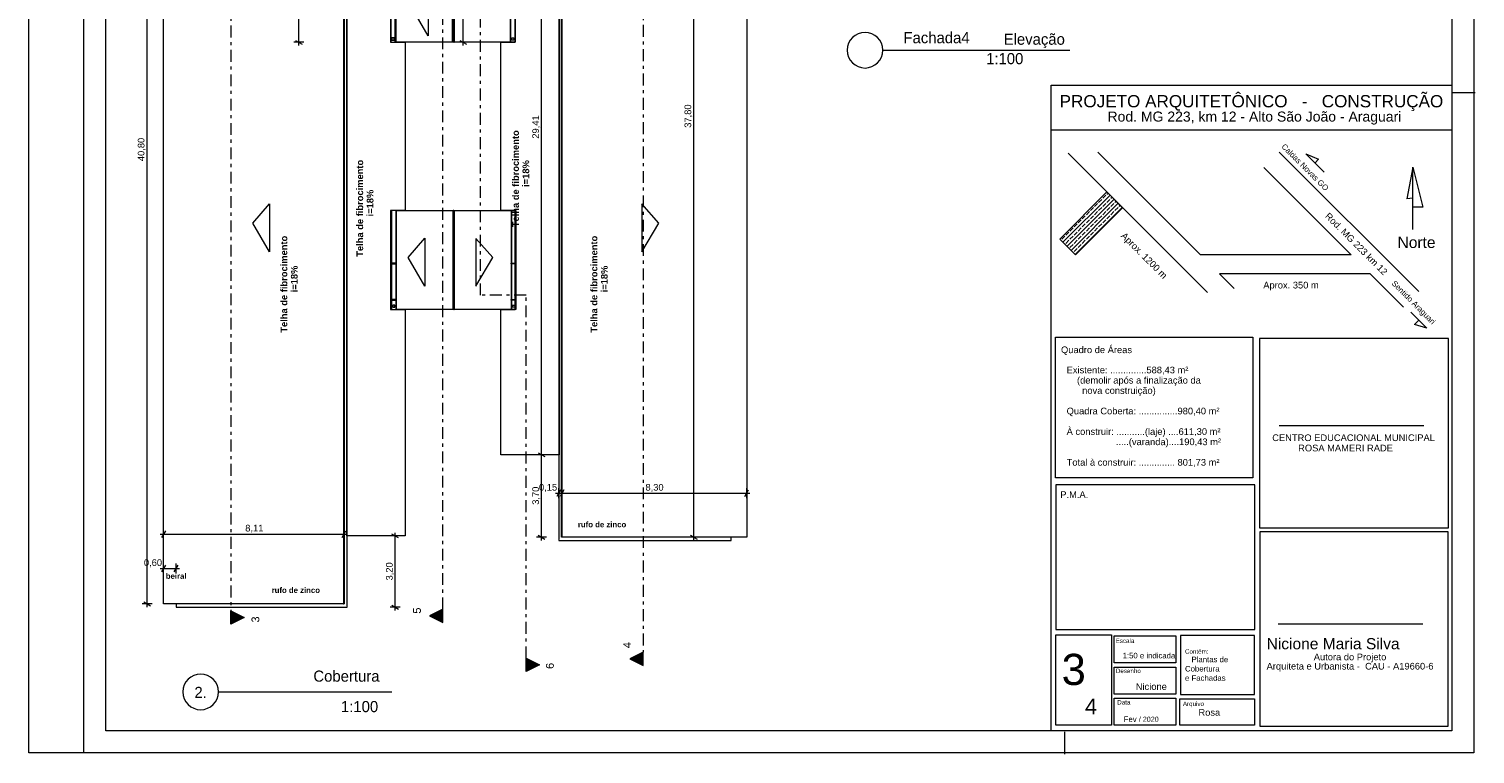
# Model space of a CAD drawing. Header units: millimetres. Extents: x 0 to 650, y -1 to 707.
# Tile 1 of 131: x 0 to 650, y -1 to 325. Entities that reach past the tile are written whole.
import ezdxf
from ezdxf.enums import TextEntityAlignment as Align
from ezdxf.xclip import XClip

# ---------------------------------------------------------------- set-up
doc = ezdxf.new("R2010")
doc.units = ezdxf.units.MM
doc.header["$MEASUREMENT"] = 0
doc.header["$XCLIPFRAME"] = 0
doc.linetypes.add('Tracejado Duplo', pattern=[10.936111, 5.291667, -2.116667, 1.411111, -2.116667])
doc.linetypes.add('Wipeout_Contour', pattern=[1000, 0, -1000])
for name, color, linetype in [('Anotação - Geral', 7, 'Continuous'), ('Anotação - Geral.2D', 7, 'Continuous'), ('Cobertura.ARQ', 7, 'Continuous'), ('Cotas - Geral.2D', 7, 'Continuous'), ('Desenho 2D - Geral', 7, 'Continuous'), ('Desenho 2D - Geral.2D', 7, 'Continuous'), ('Interior - Mobiliário .ARQ', 7, 'Continuous'), ('Marcador - Cortes e Elevações.2D', 7, 'Continuous'), ('Parede.ARQ', 7, 'Continuous')]:
    doc.layers.add(name, color=color, linetype=linetype)
doc.styles.add('GENERATED_STYLE_1', font='txt')
doc.styles.add('GENERATED_STYLE_2', font='txt')
doc.styles.add('GENERATED_STYLE_3', font='txt')

# ---------------------------------------------------------------- blocks, each defined once
blk = doc.blocks.new('Desenho_1_1', base_point=(-282.43, 241.55))
at = {"layer": 'Marcador - Cortes e Elevações.2D', "linetype": 'Continuous', "lineweight": 0}
for points in [[(186.04, 58.54), (186.04, 64.54), (180.04, 61.54)], [(223.41, 36.59), (229.41, 39.59), (223.41, 42.59)], [(276.02, 39.22), (276.02, 45.22), (270.02, 42.22)]]:
    blk.add_hatch(color=7, dxfattribs=at).paths.add_polyline_path(points)
at = {"layer": 'Cobertura.ARQ', "color": 7, "linetype": 'Continuous', "lineweight": 0, "flags": 128}
for points in [[(60.53, 66.98), (60.53, 474.93)], [(162.58, 449.91), (162.58, 319.19)], [(322.59, 433.73), (322.59, 96.94)], [(218.59, 319.19), (218.59, 428.09)], [(165.01, 319.19), (165.01, 420.42)], [(190.41, 319.19), (190.41, 420.42)], [(190.59, 319.19), (190.59, 420.42)], [(190.92, 420.42), (190.92, 319.19)], [(191.09, 420.42), (191.09, 319.19)], [(216.49, 420.42), (216.49, 319.19)], [(162.58, 319.19), (169.08, 319.19)], [(190.92, 319.19), (165.01, 319.19)], [(169.08, 319.19), (169.08, 243.7)], [(190.59, 319.19), (190.41, 319.19)], [(216.49, 319.19), (190.59, 319.19)], [(190.92, 319.19), (191.09, 319.19)], [(212.09, 243.67), (212.09, 319.19)], [(212.09, 319.19), (218.59, 319.19)], [(162.58, 243.7), (162.58, 199.19)], [(169.08, 243.7), (162.58, 243.7)], [(165.01, 199.19), (165.01, 243.67)], [(165.01, 243.67), (190.92, 243.67)], [(165.19, 199.19), (165.19, 243.67)], [(190.92, 243.67), (190.74, 243.67)], [(190.74, 199.19), (190.74, 243.67)], [(190.92, 243.67), (190.92, 199.19)], [(190.92, 243.67), (191.09, 243.67)], [(190.92, 243.67), (216.82, 243.67)], [(190.92, 199.19), (190.92, 243.67)], [(191.09, 243.67), (191.09, 199.19)], [(218.49, 243.67), (212.09, 243.67)], [(216.82, 243.67), (216.82, 199.19)], [(218.49, 199.19), (218.49, 243.67)], [(162.58, 199.19), (169.08, 199.19)], [(190.92, 199.19), (165.01, 199.19)], [(169.08, 199.19), (169.08, 97.48)], [(190.92, 199.19), (190.74, 199.19)], [(190.92, 199.19), (191.09, 199.19)], [(216.82, 199.19), (190.92, 199.19)], [(212.09, 199.19), (218.49, 199.19)], [(212.09, 133.96), (212.09, 199.19)]]:
    blk.add_lwpolyline(points, dxfattribs=at)
at = {"layer": 'Cotas - Geral.2D', "color": 7, "linetype": 'Continuous', "lineweight": 0}
for p, q in [((53.08, 66.98), (53.08, 474.93)), ((230.39, 133.96), (230.39, 428.09)), ((121.33, 319.19), (121.33, 420.42)), ((195.18, 319.19), (195.18, 420.42)), ((123.58, 319.19), (119.08, 319.19)), ((119.83, 320.06), (122.83, 318.33)), ((121.33, 317.72), (121.33, 319.19)), ((197.43, 319.19), (192.93, 319.19)), ((193.68, 320.06), (196.68, 318.33)), ((195.18, 317.72), (195.18, 319.19)), ((232.64, 133.96), (228.14, 133.96)), ((228.89, 134.83), (231.89, 133.1)), ((230.39, 96.94), (230.39, 133.96)), ((321.73, 115.17), (323.46, 118.17)), ((322.59, 114.42), (322.59, 118.92)), ((322.59, 116.67), (324.06, 116.67)), ((59.06, 98.32), (60.53, 98.32)), ((61.39, 99.82), (59.66, 96.82)), ((60.53, 96.07), (60.53, 100.57)), ((166.13, 96.61), (163.13, 98.34)), ((164.63, 97.48), (164.63, 98.94)), ((228.89, 97.8), (231.89, 96.07)), ((166.88, 97.48), (162.38, 97.48)), ((164.63, 65.48), (164.63, 97.48)), ((232.64, 96.94), (228.14, 96.94)), ((230.39, 95.47), (230.39, 96.94)), ((60.53, 80.58), (60.53, 85.08)), ((66.18, 80.58), (66.18, 85.08)), ((59.06, 82.83), (60.53, 82.83)), ((61.39, 84.33), (59.66, 81.33)), ((60.53, 82.83), (66.18, 82.83)), ((65.32, 81.33), (67.05, 84.33)), ((66.18, 82.83), (67.65, 82.83)), ((55.33, 66.98), (50.83, 66.98)), ((51.58, 67.84), (54.58, 66.11)), ((53.08, 65.51), (53.08, 66.98)), ((166.88, 65.48), (162.38, 65.48)), ((163.13, 66.34), (166.13, 64.61)), ((164.63, 64.01), (164.63, 65.48))]:
    blk.add_line(p, q, dxfattribs=at)
at = {"layer": 'Desenho 2D - Geral.2D', "color": 7, "linetype": 'Continuous', "lineweight": 0}
for p, q in [((179.49, 343.6), (179.49, 322.1)), ((179.49, 322.1), (171.89, 334.99)), ((100.56, 237.98), (108.16, 246.58)), ((108.16, 246.58), (108.16, 225.08)), ((275.52, 246.58), (275.52, 225.08)), ((283.13, 237.98), (275.52, 246.58)), ((108.16, 225.08), (100.56, 237.98)), ((275.52, 225.08), (283.13, 237.98)), ((170.39, 222.55), (177.99, 231.16)), ((177.99, 231.16), (177.99, 209.66)), ((200.83, 231.13), (200.83, 209.64)), ((208.44, 222.53), (200.83, 231.13)), ((177.99, 209.66), (170.39, 222.55)), ((200.83, 209.64), (208.44, 222.53))]:
    blk.add_line(p, q, dxfattribs=at)
at = {"layer": 'Interior - Mobiliário .ARQ', "color": 7, "linetype": 'Continuous', "lineweight": 0}
for p, q in [((162.68, 419.47), (162.68, 319.19)), ((164.68, 319.19), (164.68, 419.47)), ((216.49, 319.19), (216.49, 420.36)), ((218.49, 420.36), (218.49, 319.19)), ((162.68, 319.19), (164.68, 319.19)), ((164.18, 321.19), (163.18, 321.19)), ((163.18, 321.19), (163.18, 320.19)), ((163.18, 320.19), (164.18, 320.19)), ((164.18, 320.19), (164.18, 321.19)), ((218.49, 319.19), (216.49, 319.19)), ((216.99, 320.19), (216.99, 321.19)), ((216.99, 321.19), (217.99, 321.19)), ((217.99, 320.19), (216.99, 320.19)), ((217.99, 321.19), (217.99, 320.19)), ((163.01, 243.67), (163.01, 199.19)), ((165.01, 243.67), (163.01, 243.67)), ((165.01, 199.19), (165.01, 243.67)), ((216.82, 243.67), (218.82, 243.67)), ((216.82, 199.19), (216.82, 243.67)), ((218.82, 243.67), (218.82, 199.19)), ((162.99, 219.92), (162.99, 219.62)), ((165.03, 219.92), (162.99, 219.92)), ((162.99, 219.62), (165.03, 219.62)), ((165.03, 219.62), (165.03, 219.92)), ((216.8, 219.62), (216.8, 219.92)), ((216.8, 219.92), (218.84, 219.92)), ((218.84, 219.62), (216.8, 219.62)), ((218.84, 219.92), (218.84, 219.62)), ((162.99, 203.68), (162.99, 203.38)), ((165.03, 203.68), (162.99, 203.68)), ((162.99, 203.38), (165.03, 203.38)), ((165.03, 203.38), (165.03, 203.68)), ((216.8, 203.38), (216.8, 203.68)), ((216.8, 203.68), (218.84, 203.68)), ((218.84, 203.38), (216.8, 203.38)), ((218.84, 203.68), (218.84, 203.38)), ((163.01, 199.19), (165.01, 199.19)), ((164.51, 201.19), (163.51, 201.19)), ((163.51, 201.19), (163.51, 200.19)), ((163.51, 200.19), (164.51, 200.19)), ((164.51, 200.19), (164.51, 201.19)), ((218.82, 199.19), (216.82, 199.19)), ((217.32, 200.19), (217.32, 201.19)), ((217.32, 201.19), (218.32, 201.19)), ((218.32, 200.19), (217.32, 200.19)), ((218.32, 201.19), (218.32, 200.19))]:
    blk.add_line(p, q, dxfattribs=at)
at = {"layer": 'Marcador - Cortes e Elevações.2D', "color": 7, "linetype": 'Tracejado Duplo', "lineweight": 0}
for p, q in [((202.96, 205.61), (202.96, 490.92)), ((186.04, 64.54), (186.04, 480.36)), ((223.41, 205.61), (202.96, 205.61)), ((223.41, 42.59), (223.41, 205.61))]:
    blk.add_line(p, q, dxfattribs=at)
at = {"layer": 'Marcador - Cortes e Elevações.2D', "color": 7, "linetype": 'Continuous', "lineweight": 0}
for p, q in [((96.7, 60.84), (90.7, 57.84)), ((186.04, 64.54), (180.04, 61.54)), ((180.04, 61.54), (186.04, 58.54)), ((186.04, 58.54), (186.04, 64.54)), ((223.41, 42.59), (229.41, 39.59)), ((223.41, 36.59), (223.41, 42.59)), ((229.41, 39.59), (223.41, 36.59)), ((276.02, 45.22), (270.02, 42.22)), ((270.02, 42.22), (276.02, 39.22)), ((276.02, 39.22), (276.02, 45.22))]:
    blk.add_line(p, q, dxfattribs=at)
at = {"layer": 'Anotação - Geral.2D', "color": 7, "linetype": 'Continuous', "lineweight": 0, "char_height": 3, "attachment_point": 2, "rotation": 90, "line_spacing_factor": 0.924971, "style": 'GENERATED_STYLE_2'}
for insert in [(217.21, 257.92), (147.22, 244.64), (113.12, 210.54), (252.48, 210.54)]:
    blk.add_mtext('\\A1;{\\pqc;\\fArial|b1|i0|c0|p38;Telha de fibrocimento\\P\\pqc;\\fArial|b1|i0|c0|p38;    i=18%}', dxfattribs=dict(at, insert=insert))
at = {"layer": 'Anotação - Geral.2D', "color": 7, "linetype": 'Continuous', "lineweight": 0, "char_height": 2.5, "attachment_point": 2, "style": 'GENERATED_STYLE_2'}
for s, insert in [('\\A1;{\\pqc;\\fArial|b1|i0|c0|p38;rufo de zinco}', (257.6, 103.86)), ('\\A1;{\\pqc;\\fArial|b1|i0|c0|p38;beiral}', (66.18, 80.71)), ('\\A1;{\\pqc;\\fArial|b1|i0|c0|p38;rufo de zinco}', (119.95, 74.36))]:
    blk.add_mtext(s, dxfattribs=dict(at, insert=insert))
at = {"layer": 'Cotas - Geral.2D', "color": 7, "linetype": 'Continuous', "lineweight": 0, "char_height": 3, "attachment_point": 7, "rotation": 90, "style": 'GENERATED_STYLE_1'}
for s, insert, width in [('\\A1;{\\pql;\\fArial|b0|i0|c0|p38;37,80}', (298.21, 280.81), 10.2583), ('\\A1;{\\pql;\\fArial|b0|i0|c0|p38;29,41}', (229.79, 275.9), 10.2583), ('\\A1;{\\pql;\\fArial|b0|i0|c0|p38;40,80}', (52.48, 265.82), 10.2583), ('\\A1;{\\pql;\\fArial|b0|i0|c0|p38;3,70}', (229.79, 111.46), 7.9817), ('\\A1;{\\pql;\\fArial|b0|i0|c0|p38;3,20}', (164.03, 77.48), 7.9817)]:
    blk.add_mtext(s, dxfattribs=dict(at, insert=insert, width=width))
at = {"layer": 'Cotas - Geral.2D', "color": 7, "linetype": 'Continuous', "lineweight": 0, "char_height": 3, "attachment_point": 7, "style": 'GENERATED_STYLE_1'}
for s, insert, width in [('\\A1;{\\pql;\\fArial|b0|i0|c0|p38;8,30}', (277.1, 117.27), 7.9817), ('\\A1;{\\pql;\\fArial|b0|i0|c0|p38;8,11}', (97.22, 98.92), 7.68), ('\\A1;{\\pql;\\fArial|b0|i0|c0|p38;0,60}', (51.68, 83.43), 7.9817)]:
    blk.add_mtext(s, dxfattribs=dict(at, insert=insert, width=width))
at = {"layer": 'Marcador - Cortes e Elevações.2D', "color": 7, "linetype": 'Continuous', "lineweight": 0, "char_height": 3.5, "rotation": 90, "style": 'GENERATED_STYLE_1'}
for s, insert, attachment_point in [('\\A1;{\\pqr;\\fArial|b0|i0|c0|p38;3}', (103.59, 61.3), 9), ('\\A1;{\\pql;\\fArial|b0|i0|c0|p38;5}', (176.21, 62.57), 7), ('\\A1;{\\pql;\\fArial|b0|i0|c0|p38;4}', (270.6, 47.04), 7), ('\\A1;{\\pqr;\\fArial|b0|i0|c0|p38;6}', (235.95, 40.45), 9)]:
    blk.add_mtext(s, dxfattribs=dict(at, insert=insert, attachment_point=attachment_point))
at = {"color": 254, "linetype": 'Wipeout_Contour', "lineweight": 0, "ltscale": 1161.007089}
blk.add_wipeout([(143.08, 65.48), (143.08, 399.18), (141.58, 399.18), (141.58, 66.98)], dxfattribs=at).dxf.layer = 'Parede.ARQ'
at = {"color": 254, "linetype": 'Wipeout_Contour', "lineweight": 0, "ltscale": 1297.233522}
blk.add_wipeout([(239.59, 96.94), (239.59, 309.93), (238.09, 309.93), (238.09, 95.44)], dxfattribs=at).dxf.layer = 'Parede.ARQ'
at = {"layer": 'Cobertura.ARQ', "color": 7, "linetype": 'Continuous', "lineweight": 0, "flags": 128}
for points in [[(142.89, 97.48), (142.89, 449.91)], [(143.08, 97.48), (143.08, 449.91)], [(238.09, 133.96), (212.09, 133.96)], [(238.09, 133.96), (238.29, 133.96)], [(143.08, 97.48), (142.89, 97.48)], [(169.08, 97.48), (143.08, 97.48)]]:
    blk.add_lwpolyline(points, dxfattribs=at)
at = {"layer": 'Cotas - Geral.2D', "color": 7, "linetype": 'Continuous', "lineweight": 0}
for p, q in [((238.96, 118.17), (237.23, 115.17)), ((238.09, 114.42), (238.09, 118.92)), ((240.46, 118.17), (238.73, 115.17)), ((239.59, 114.42), (239.59, 118.92)), ((236.63, 116.67), (238.09, 116.67)), ((238.09, 116.67), (239.59, 116.67)), ((239.59, 116.67), (322.59, 116.67)), ((60.53, 98.32), (141.58, 98.32)), ((140.72, 96.82), (142.45, 99.82)), ((141.58, 96.07), (141.58, 100.57)), ((141.58, 98.32), (143.05, 98.32))]:
    blk.add_line(p, q, dxfattribs=at)
at = {"layer": 'Parede.ARQ', "color": 8, "linetype": 'Continuous', "lineweight": 0, "flags": 128}
for points in [[(141.58, 399.18), (141.58, 66.98)], [(143.08, 65.48), (143.08, 399.18)], [(238.09, 309.93), (238.09, 95.44)], [(239.59, 96.94), (239.59, 309.93)]]:
    blk.add_lwpolyline(points, dxfattribs=at)
at = {"layer": 'Cotas - Geral.2D', "color": 7, "linetype": 'Continuous', "lineweight": 0, "insert": (229.25, 117.27), "char_height": 3, "width": 7.9817, "attachment_point": 7, "style": 'GENERATED_STYLE_1'}
blk.add_mtext('\\A1;{\\pql;\\fArial|b0|i0|c0|p38;0,15}', dxfattribs=at)
at = {"color": 254, "linetype": 'Wipeout_Contour', "lineweight": 0, "ltscale": 1707.271213}
blk.add_wipeout([(238.09, 395.93), (238.09, 309.93), (239.59, 309.93), (239.59, 395.93)], dxfattribs=at).dxf.layer = 'Parede.ARQ'
at = {"color": 254, "linetype": 'Wipeout_Contour', "lineweight": 0, "ltscale": 1174.729162}
blk.add_wipeout([(315.59, 96.94), (239.59, 96.94), (238.09, 95.44), (315.59, 95.44)], dxfattribs=at).dxf.layer = 'Parede.ARQ'
at = {"color": 254, "linetype": 'Wipeout_Contour', "lineweight": 0, "ltscale": 500.967034}
blk.add_wipeout([(66.18, 65.48), (143.08, 65.48), (141.58, 66.98), (66.18, 66.98)], dxfattribs=at).dxf.layer = 'Parede.ARQ'
at = {"layer": 'Marcador - Cortes e Elevações.2D', "linetype": 'Continuous', "lineweight": 0}
blk.add_hatch(color=7, dxfattribs=at).paths.add_polyline_path([(90.7, 57.84), (96.7, 60.84), (90.7, 63.84)])
at = {"layer": 'Cobertura.ARQ', "color": 7, "linetype": 'Continuous', "lineweight": 0, "flags": 128}
for points in [[(141.43, 474.93), (141.43, 66.98)], [(141.69, 474.93), (141.69, 66.98)], [(239.33, 96.94), (239.33, 474.93)], [(239.59, 96.94), (239.59, 474.93)], [(238.09, 428.09), (238.09, 133.96)], [(238.29, 428.09), (238.29, 133.96)], [(239.59, 96.94), (239.33, 96.94)], [(322.59, 96.94), (239.59, 96.94)], [(141.43, 66.98), (60.53, 66.98)], [(141.43, 66.98), (141.69, 66.98)]]:
    blk.add_lwpolyline(points, dxfattribs=at)
at = {"layer": 'Cotas - Geral.2D', "color": 7, "linetype": 'Continuous', "lineweight": 0}
for p, q in [((298.81, 96.94), (298.81, 474.93)), ((297.31, 97.8), (300.31, 96.07)), ((301.06, 96.94), (296.56, 96.94)), ((298.81, 95.47), (298.81, 96.94))]:
    blk.add_line(p, q, dxfattribs=at)
at = {"layer": 'Marcador - Cortes e Elevações.2D', "color": 7, "linetype": 'Tracejado Duplo', "lineweight": 0}
for p, q in [((90.7, 479.78), (90.7, 63.84)), ((276.02, 480.11), (276.02, 45.22))]:
    blk.add_line(p, q, dxfattribs=at)
at = {"layer": 'Marcador - Cortes e Elevações.2D', "color": 7, "linetype": 'Continuous', "lineweight": 0}
for p, q in [((90.7, 63.84), (96.7, 60.84)), ((90.7, 57.84), (90.7, 63.84))]:
    blk.add_line(p, q, dxfattribs=at)
at = {"layer": 'Parede.ARQ', "color": 8, "linetype": 'Continuous', "lineweight": 0, "flags": 128}
for points in [[(238.09, 395.93), (238.09, 309.93)], [(239.59, 309.93), (239.59, 365.93)], [(238.09, 95.44), (315.59, 95.44)], [(315.59, 96.94), (239.59, 96.94)], [(315.59, 95.44), (315.59, 96.94)], [(141.58, 66.98), (66.18, 66.98)], [(66.18, 66.98), (66.18, 65.48)], [(66.18, 65.48), (143.08, 65.48)]]:
    blk.add_lwpolyline(points, dxfattribs=at)
blk = doc.blocks.new('Título Desenho Linear 21[1]', base_point=(69.17, 1035.42))
at = {"color": 7, "linetype": 'Continuous', "lineweight": 0}
blk.add_line((85.17, 27.42), (163.05, 27.42), dxfattribs=at)
for start, end in [(0, 180), (180, 0)]:
    blk.add_arc((77.17, 27.42), 8, start, end, dxfattribs=at)
at = {"color": 7, "lineweight": 0, "style": 'GENERATED_STYLE_3'}
blk.add_attdef('AC_DrawingName', text='', height=5, dxfattribs=at).set_placement((157.58, 37.01), align=Align.TOP_RIGHT)
blk.add_attdef('AC_DrawingNumber', text='', height=5, dxfattribs=at).set_placement((77.17, 27.19), align=Align.MIDDLE_CENTER)
blk.add_attdef('AC_DrawingScale', text='', height=5, dxfattribs=at).set_placement((156.97, 16.83), align=Align.BOTTOM_RIGHT)
blk = doc.blocks.new('Título Desenho Linear 21[2]', base_point=(367.79, 403.65))
at = {"color": 7, "linetype": 'Continuous', "lineweight": 0}
blk.add_line((383.79, 315.65), (467.79, 315.65), dxfattribs=at)
for start, end in [(0, 180), (180, 0)]:
    blk.add_arc((375.79, 315.65), 8, start, end, dxfattribs=at)
at = {"color": 7, "lineweight": 0, "style": 'GENERATED_STYLE_3'}
blk.add_attdef('AC_DrawingNumber', text='', height=5, dxfattribs=at).set_placement((407.92, 321.28), align=Align.MIDDLE_CENTER)
blk.add_attdef('AC_DrawingName', text='', height=5, dxfattribs=at).set_placement((465.6, 323.1), align=Align.TOP_RIGHT)
blk.add_attdef('AC_DrawingScale', text='', height=5, dxfattribs=at).set_placement((446.94, 307.86), align=Align.BOTTOM_RIGHT)

msp = doc.modelspace()

# ---------------------------------------------------------------- hatches: boundary and pattern name
at = {"layer": 'Desenho 2D - Geral', "linetype": 'Continuous', "lineweight": 0}
h = msp.add_hatch(dxfattribs=at)
h.set_pattern_fill('Contínua___Tracejado', color=30, style=0, pattern_type=2)
h.set_pattern_definition([(45, (0, 0), (-1.838478, 1.838478), []), (45, (-0.9192, 0.9192), (-1.838478, 1.838478), [1.95, -0.65])])
h.paths.add_polyline_path([(463.28, 230.77), (470.35, 223.7), (491.57, 244.91), (484.5, 251.99)])

# ---------------------------------------------------------------- linework, layer by layer
at = {"color": 7, "linetype": 'Continuous', "lineweight": 0}
for p, q in [((639.96, 296.66), (649.96, 296.66)), ((465.57, -0.5), (465.57, 9.5))]:
    msp.add_line(p, q, dxfattribs=at)
at = {"layer": 'Desenho 2D - Geral', "color": 7, "linetype": 'Continuous', "lineweight": 0}
for p, q in [((459.46, 10), (459.46, 300)), ((459.46, 300), (639.46, 300)), ((459.46, 300), (639.46, 300)), ((459.46, 279.75), (459.46, 300)), ((459.46, 10), (459.46, 300)), ((459.46, 300), (639.46, 300)), ((639.46, 300), (639.46, 10)), ((639.46, 300), (639.46, 279.75)), ((639.46, 300), (639.46, 10)), ((639.46, 279.75), (459.46, 279.75)), ((467.05, 269.44), (529.73, 206.76)), ((480.34, 269.79), (526.55, 223.73)), ((561.88, 269.79), (624.67, 207.22)), ((555.06, 262.96), (594.29, 223.73)), ((621.96, 263.15), (619.23, 248.91)), ((622.01, 235.15), (621.96, 263.15)), ((621.96, 263.15), (626.44, 245.11)), ((622.01, 235.15), (622.04, 254.15)), ((621.98, 249.15), (619.23, 248.91)), ((626.44, 245.11), (621.99, 245.1)), ((594.29, 223.73), (526.55, 223.73)), ((602.76, 215.26), (535.05, 215.26)), ((535.05, 215.26), (541.69, 208.65)), ((602.76, 215.26), (617.74, 200.29)), ((459.46, 53.78), (459.46, 186.89)), ((459.46, 53.78), (459.46, 186.89)), ((461.43, 186.81), (550.09, 186.81)), ((461.43, 123.51), (461.43, 186.81)), ((550.09, 186.81), (550.09, 123.51)), ((561.86, 147.08), (626.86, 147.08)), ((550.09, 123.51), (461.43, 123.51)), ((561.52, 58.04), (626.52, 58.04)), ((639.46, 10), (459.46, 10)), ((639.46, 10), (459.46, 10))]:
    msp.add_line(p, q, dxfattribs=at)
at = {"layer": 'Desenho 2D - Geral', "color": 9, "linetype": 'Continuous', "lineweight": 0, "flags": 128}
msp.add_lwpolyline([(463.28, 230.77), (470.35, 223.7), (491.57, 244.91), (484.5, 251.99)], close=True, dxfattribs=at)
at = {"layer": 'Desenho 2D - Geral', "color": 7, "linetype": 'Continuous', "lineweight": 0, "flags": 128}
for points in [[(463.28, 230.77), (470.35, 223.7), (491.57, 244.91), (484.5, 251.99)], [(461.57, 53.1), (486.57, 53.1), (486.57, 12.45), (461.57, 12.45)], [(487.71, 52.59), (515.49, 52.59), (515.49, 40.43), (487.71, 40.43)], [(550.87, 52.71), (517.51, 52.71), (517.51, 26.24), (550.87, 26.24)], [(487.71, 38.6), (515.49, 38.6), (515.49, 26.44), (487.71, 26.44)], [(487.71, 24.6), (515.49, 24.6), (515.49, 12.45), (487.71, 12.45)], [(550.83, 12.45), (517.33, 12.45), (517.33, 24.3), (550.83, 24.3)]]:
    msp.add_lwpolyline(points, close=True, dxfattribs=at)
at = {"layer": 'Desenho 2D - Geral.2D', "color": 7, "linetype": 'Continuous', "lineweight": 0}
for p, q in [((0, 0), (0, 707.3)), ((24.51, 707.3), (24.51, 0)), ((649.46, 707.3), (649.46, 0)), ((34.53, 10), (34.53, 697.3)), ((639.46, 697.3), (639.46, 10)), ((638.07, 186.22), (553.01, 186.22)), ((553.01, 186.22), (553.01, 101.16)), ((638.07, 101.16), (638.07, 186.22)), ((550.91, 120.5), (461.57, 120.5)), ((461.57, 120.5), (461.57, 55.41)), ((550.91, 55.41), (550.91, 120.5)), ((553.01, 101.16), (638.07, 101.16)), ((637.86, 99.32), (553.17, 99.32)), ((553.17, 99.32), (553.17, 12.03)), ((637.86, 12.03), (637.86, 99.32)), ((461.57, 55.41), (550.91, 55.41)), ((639.46, 10), (34.53, 10)), ((553.17, 12.03), (637.86, 12.03)), ((649.46, 0), (0, 0))]:
    msp.add_line(p, q, dxfattribs=at)
at = {"layer": 'Desenho 2D - Geral.2D', "color": 8, "linetype": 'Continuous', "lineweight": 0}
for p, q in [((582.21, 260.9), (573.97, 269.14)), ((573.97, 269.14), (579.62, 266.7)), ((579.62, 266.7), (578.09, 265.02)), ((621.11, 197.96), (628.34, 190.72)), ((622.76, 192.46), (624.73, 194.34)), ((628.34, 190.72), (622.76, 192.46))]:
    msp.add_line(p, q, dxfattribs=at)

# ---------------------------------------------------------------- block references
at = {"color": 7, "linetype": 'Continuous', "lineweight": 0}
ref = msp.add_blockref('Desenho_1_1', (-282.43, 241.55), dxfattribs=at)
XClip(ref).set_block_clipping_path([(34.5250269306, 16.0588503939), (345.9587052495, 490.9239661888)])
msp.add_blockref('Título Desenho Linear 21[2]', (367.79, 403.65), dxfattribs=at).add_auto_attribs({'AC_DrawingName': 'Elevação', 'AC_DrawingNumber': 'Fachada4', 'AC_DrawingScale': '1:100'})

# ---------------------------------------------------------------- texts
at = {"layer": 'Anotação - Geral', "color": 7, "linetype": 'Continuous', "lineweight": 0, "attachment_point": 7, "style": 'GENERATED_STYLE_1'}
for s, insert, char_height in [('\\A1;{\\pql;\\fArial|b0|i0|c0|p38;PROJETO ARQUITETÔNICO   -   CONSTRUÇÃO}', (463.24, 288.29), 5.5), ('\\A1;{\\pql;\\fArial|b0|i0|c0|p38;Rod. MG 223, km 12 - Alto São João - Araguari}', (484.76, 282.23), 4.5), ('\\A1;{\\pql;\\fArial|b0|i0|c0|p38;Norte}', (615.12, 226.75), 5), ('\\A1;{\\pql;\\fArial|b0|i0|c0|p38;Aprox. 350 m}', (554.77, 207.72), 3), ('\\A1;{\\pql;\\fArial|b0|i0|c0|p38;Quadro de Áreas}', (463.87, 178.76), 3), ('\\A1;{\\pql;\\fArial|b0|i0|c0|p38;P.M.A.}', (463.53, 114.54), 3), ('\\A1;{\\pql;\\fArial|b0|i0|c0|p38;Contém:\\P\\pql;\\fArial|b0|i0|c0|p38;\\H1.250000x;   Plantas de \\P\\pql;\\fArial|b0|i0|c0|p38;Cobertura\\P\\pql;\\fArial|b0|i0|c0|p38;e Fachadas \\P\\pql;\\fArial|b0|i0|c0|p38;}', (519.6, 32.37), 2)]:
    msp.add_mtext(s, dxfattribs=dict(at, insert=insert, char_height=char_height))
at = {"layer": 'Anotação - Geral', "color": 7, "linetype": 'Continuous', "lineweight": 0, "attachment_point": 7, "rotation": 315, "style": 'GENERATED_STYLE_1'}
for s, insert, char_height in [('\\A1;{\\pql;\\fArial|b0|i0|c0|p38;Caldas Novas GO}', (562.74, 272.11), 2.5), ('\\A1;{\\pql;\\fArial|b0|i0|c0|p38;Rod. MG 223 km 12}', (582.25, 240.8), 3), ('\\A1;{\\pql;\\fArial|b0|i0|c0|p38;Aprox. 1200 m}', (489.92, 231.35), 3), ('\\A1;{\\pql;\\fArial|b0|i0|c0|p38;Sentido Araguari}', (611.73, 210.14), 2.5)]:
    msp.add_mtext(s, dxfattribs=dict(at, insert=insert, char_height=char_height))
at = {"layer": 'Anotação - Geral', "color": 7, "linetype": 'Continuous', "lineweight": 0, "attachment_point": 7, "style": 'GENERATED_STYLE_1'}
for s, insert, char_height, line_spacing_factor in [('\\A1;{\\pql;\\fArial|b0|i0|c0|p38;Existente: ..............588,43 m²\\P\\pql;\\fArial|b0|i0|c0|p38;    (demolir após a finalização da \\P\\pql;\\fArial|b0|i0|c0|p38;      nova construição)\\P\\pql;\\fArial|b0|i0|c0|p38;\\P\\pql;\\fArial|b0|i0|c0|p38;Quadra Coberta: ...............980,40 m²\\P\\pql;\\fArial|b0|i0|c0|p38;\\P\\pql;\\fArial|b0|i0|c0|p38;À construir: ...........(laje) ....611,30 m²\\P\\pql;\\fArial|b0|i0|c0|p38;                   .....(varanda)....190,43 m²\\P\\pql;\\fArial|b0|i0|c0|p38;\\P\\pql;\\fArial|b0|i0|c0|p38;Total à construir: .............. 801,73 m²}', (466.39, 128.47), 3, 0.921662), ('\\A1;{\\pql;\\fArial|b0|i0|c0|p38;CENTRO EDUCACIONAL MUNICIPAL\\P\\pql;\\fArial|b0|i0|c0|p38;          ROSA MAMERI RADE}', (558.8, 135.41), 3, 0.923713), ('\\A1;{\\pql;\\fArial|b0|i0|c0|p38;Escala\\P\\pql;\\fArial|b0|i0|c0|p38;\\P\\pql;\\fArial|b0|i0|c0|p38;    \\fArial|b0|i0|c0|p38;\\H1.250000x;1:50 e indicada}', (488.44, 42.44), 2, 0.961267), ('\\A1;{\\pql;\\fArial|b0|i0|c0|p38;Nicione Maria Silva\\P\\pqc;\\fArial|b0|i0|c0|p38;\\H0.600000x;Autora do Projeto\\P\\pql;\\fArial|b0|i0|c0|p38;Arquiteta e Urbanista -  CAU - A19660-6}', (556.27, 36.56), 5, 0.83243), ('\\A1;{\\pql;\\fArial|b0|i0|c0|p38;3\\P\\pql;\\fArial|b0|i0|c0|p38;\\H0.642857x;   \\fArial|b0|i0|c0|p38;\\H0.777778x;4}', (464.15, 17.39), 14, 0.862301), ('\\A1;{\\pql;\\fArial|b0|i0|c0|p38;Desenho\\P\\pql;\\fArial|b0|i0|c0|p38;\\P\\pql;\\fArial|b0|i0|c0|p38;    \\fArial|b0|i0|c0|p38;\\H1.250000x;      \\fArial|b0|i0|c0|p38;\\H1.200000x;Nicione}', (488.53, 28.28), 2, 0.980037), ('\\A1;{\\pql;\\fArial|b0|i0|c0|p38;Data\\P\\pql;\\fArial|b0|i0|c0|p38;    \\fArial|b0|i0|c0|p38;\\H1.250000x; \\P\\pql;\\fArial|b0|i0|c0|p38;   Fev \\fArial|b0|i0|c0|p38;\\H0.920000x;/ 2020}', (489.14, 13.86), 2, 0.981083), ('\\A1;{\\pql;\\fArial|b0|i0|c0|p38;Arquivo\\P\\pql;\\fArial|b0|i0|c0|p38;\\H1.500000x;      Rosa}', (518.65, 16.67), 2, 1.008632)]:
    msp.add_mtext(s, dxfattribs=dict(at, insert=insert, char_height=char_height, line_spacing_factor=line_spacing_factor))

# ---------------------------------------------------------------- next in the draw order: block references
at = {"color": 7, "linetype": 'Continuous', "lineweight": 0}
msp.add_blockref('Título Desenho Linear 21[1]', (69.17, 1035.42), dxfattribs=at).add_auto_attribs({'AC_DrawingName': 'Cobertura', 'AC_DrawingNumber': '2.', 'AC_DrawingScale': '1:100'})

doc.saveas('drawing.dxf')
